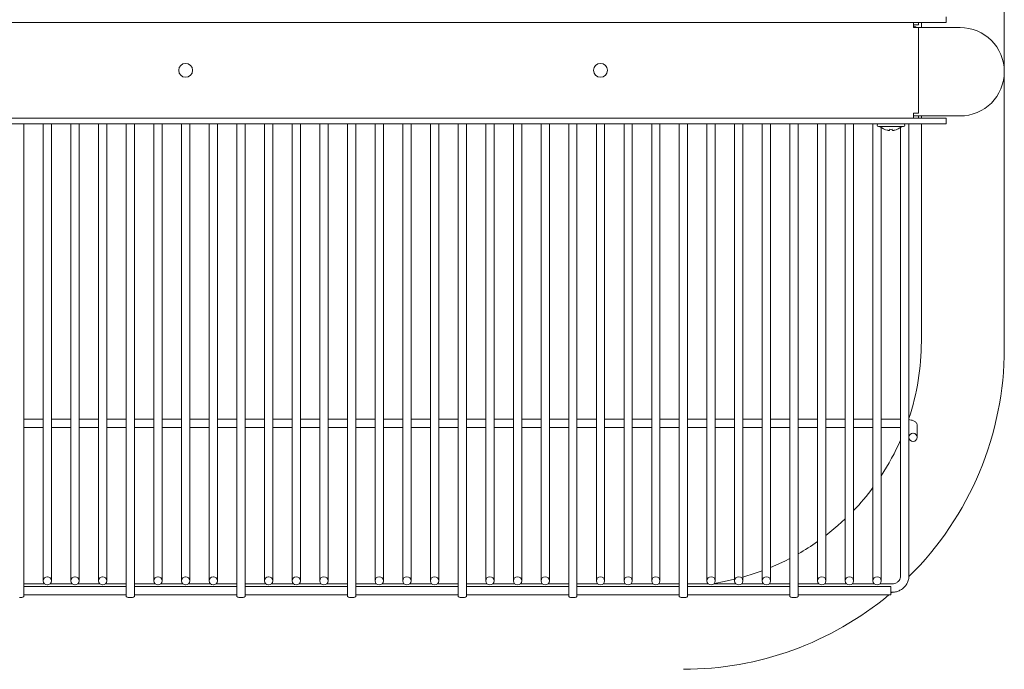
# Model space of a CAD drawing. Header units: millimetres. Extents: x 0 to 553, y -4 to 396.
# Tile 3 of 32: x 82 to 117, y 36 to 60. Entities that reach past the tile are written whole.
import ezdxf

# ---------------------------------------------------------------- set-up
doc = ezdxf.new("R2010")
doc.units = ezdxf.units.MM

msp = doc.modelspace()

# ---------------------------------------------------------------- linework, layer by layer
at = {"color": 7, "linetype": 'Continuous', "lineweight": 15}
for p, q in [((117.1165, 57.963), (117.1165, 67.963)), ((115.0165, 59.943), (115.0165, 59.743)), ((62.0165, 59.743), (113.0165, 59.743)), ((115.0165, 59.743), (113.0165, 59.743)), ((113.8365, 59.563), (113.8365, 59.743)), ((113.8365, 59.663), (114.0165, 59.663)), ((114.0165, 59.563), (113.8365, 59.563)), ((114.0165, 59.663), (114.0165, 59.743)), ((115.5165, 59.563), (114.0165, 59.563)), ((114.0165, 59.563), (114.0165, 56.463)), ((114.1165, 59.563), (114.1165, 59.743)), ((117.1165, 47.963), (117.1165, 57.963)), ((113.0165, 56.283), (62.0165, 56.283)), ((113.0165, 56.283), (115.0165, 56.283)), ((114.0165, 56.463), (113.8365, 56.463)), ((113.8365, 56.463), (113.8365, 56.283)), ((113.8365, 56.363), (114.0165, 56.363)), ((114.0165, 56.363), (115.5165, 56.363)), ((114.0165, 56.363), (114.0165, 56.283)), ((114.1165, 56.283), (114.1165, 56.363)), ((115.0165, 56.283), (115.0165, 56.083)), ((113.0165, 56.083), (62.0165, 56.083)), ((81.6665, 56.083), (81.6665, 38.9899)), ((82.3665, 40.4056), (82.3665, 56.083)), ((82.6665, 56.083), (82.6665, 40.4056)), ((83.3665, 40.4056), (83.3665, 56.083)), ((83.6665, 56.083), (83.6665, 40.4056)), ((84.3665, 40.4056), (84.3665, 56.083)), ((84.6665, 56.083), (84.6665, 40.4056)), ((85.3665, 38.9899), (85.3665, 56.083)), ((85.6665, 56.083), (85.6665, 38.9899)), ((86.3665, 40.4056), (86.3665, 56.083)), ((86.6665, 56.083), (86.6665, 40.4056)), ((87.3665, 40.4056), (87.3665, 56.083)), ((87.6665, 56.083), (87.6665, 40.4056)), ((88.3665, 40.4056), (88.3665, 56.083)), ((88.6665, 56.083), (88.6665, 40.4056)), ((89.3665, 38.9899), (89.3665, 56.083)), ((89.6665, 56.083), (89.6665, 38.9899)), ((90.3665, 40.4056), (90.3665, 56.083)), ((90.6665, 56.083), (90.6665, 40.4056)), ((91.3665, 40.4056), (91.3665, 56.083)), ((91.6665, 56.083), (91.6665, 40.4056)), ((92.3665, 40.4056), (92.3665, 56.083)), ((92.6665, 56.083), (92.6665, 40.4056)), ((93.3665, 38.9899), (93.3665, 56.083)), ((93.6665, 56.083), (93.6665, 38.9899)), ((94.3665, 40.4056), (94.3665, 56.083)), ((94.6665, 56.083), (94.6665, 40.4056)), ((95.3665, 40.4056), (95.3665, 56.083)), ((95.6665, 56.083), (95.6665, 40.4056)), ((96.3665, 40.4056), (96.3665, 56.083)), ((96.6665, 56.083), (96.6665, 40.4056)), ((97.3665, 38.9899), (97.3665, 56.083)), ((97.6665, 56.083), (97.6665, 38.9899)), ((98.3665, 40.4056), (98.3665, 56.083)), ((98.6665, 56.083), (98.6665, 40.4056)), ((99.3665, 40.4056), (99.3665, 56.083)), ((99.6665, 56.083), (99.6665, 40.4056)), ((100.3665, 40.4056), (100.3665, 56.083)), ((100.6665, 56.083), (100.6665, 40.4056)), ((101.3665, 38.9899), (101.3665, 56.083)), ((101.6665, 56.083), (101.6665, 38.9899)), ((102.3665, 40.4056), (102.3665, 56.083)), ((102.6665, 56.083), (102.6665, 40.4056)), ((103.3665, 40.4056), (103.3665, 56.083)), ((103.6665, 56.083), (103.6665, 40.4056)), ((104.3665, 40.4056), (104.3665, 56.083)), ((104.6665, 56.083), (104.6665, 40.4056)), ((105.3665, 38.9899), (105.3665, 56.083)), ((105.6665, 56.083), (105.6665, 38.9899)), ((106.3665, 40.4056), (106.3665, 56.083)), ((106.6665, 56.083), (106.6665, 40.4056)), ((107.3665, 40.4056), (107.3665, 56.083)), ((107.6665, 56.083), (107.6665, 40.4056)), ((108.3665, 40.4056), (108.3665, 56.083)), ((108.6665, 56.083), (108.6665, 40.4056)), ((109.3665, 38.9899), (109.3665, 56.083)), ((109.6665, 56.083), (109.6665, 38.9899)), ((110.3665, 40.4056), (110.3665, 56.083)), ((110.6665, 56.083), (110.6665, 40.4056)), ((111.3665, 40.4056), (111.3665, 56.083)), ((111.6665, 56.083), (111.6665, 40.4056)), ((112.3665, 40.4056), (112.3665, 56.083)), ((113.4665, 55.983), (112.5665, 55.983)), ((112.6301, 55.973), (112.6282, 55.973)), ((112.6665, 55.9454), (112.6665, 40.4056)), ((115.0165, 56.083), (113.0165, 56.083)), ((113.3665, 39.7394), (113.3665, 55.9454)), ((113.4048, 55.973), (113.4029, 55.973)), ((113.6665, 56.083), (113.6665, 44.7693)), ((114.1165, 48.213), (114.1165, 56.083)), ((82.3665, 45.4052), (81.6665, 45.4052)), ((83.3665, 45.4052), (82.6665, 45.4052)), ((84.3665, 45.4052), (83.6665, 45.4052)), ((85.3665, 45.4052), (84.6665, 45.4052)), ((86.3665, 45.4052), (85.6665, 45.4052)), ((87.3665, 45.4052), (86.6665, 45.4052)), ((88.3665, 45.4052), (87.6665, 45.4052)), ((89.3665, 45.4052), (88.6665, 45.4052)), ((90.3665, 45.4052), (89.6665, 45.4052)), ((91.3665, 45.4052), (90.6665, 45.4052)), ((92.3665, 45.4052), (91.6665, 45.4052)), ((93.3665, 45.4052), (92.6665, 45.4052)), ((94.3665, 45.4052), (93.6665, 45.4052)), ((95.3665, 45.4052), (94.6665, 45.4052)), ((96.3665, 45.4052), (95.6665, 45.4052)), ((97.3665, 45.4052), (96.6665, 45.4052)), ((98.3665, 45.4052), (97.6665, 45.4052)), ((99.3665, 45.4052), (98.6665, 45.4052)), ((100.3665, 45.4052), (99.6665, 45.4052)), ((101.3665, 45.4052), (100.6665, 45.4052)), ((102.3665, 45.4052), (101.6665, 45.4052)), ((103.3665, 45.4052), (102.6665, 45.4052)), ((104.3665, 45.4052), (103.6665, 45.4052)), ((105.3665, 45.4052), (104.6665, 45.4052)), ((106.3665, 45.4052), (105.6665, 45.4052)), ((107.3665, 45.4052), (106.6665, 45.4052)), ((108.3665, 45.4052), (107.6665, 45.4052)), ((109.3665, 45.4052), (108.6665, 45.4052)), ((110.3665, 45.4052), (109.6665, 45.4052)), ((111.3665, 45.4052), (110.6665, 45.4052)), ((112.3665, 45.4052), (111.6665, 45.4052)), ((113.3665, 45.4052), (112.6665, 45.4052)), ((81.6665, 45.1044), (82.3665, 45.1044)), ((82.6665, 45.1044), (83.3665, 45.1044)), ((83.6665, 45.1044), (84.3665, 45.1044)), ((84.6665, 45.1044), (85.3665, 45.1044)), ((85.6665, 45.1044), (86.3665, 45.1044)), ((86.6665, 45.1044), (87.3665, 45.1044)), ((87.6665, 45.1044), (88.3665, 45.1044)), ((88.6665, 45.1044), (89.3665, 45.1044)), ((89.6665, 45.1044), (90.3665, 45.1044)), ((90.6665, 45.1044), (91.3665, 45.1044)), ((91.6665, 45.1044), (92.3665, 45.1044)), ((92.6665, 45.1044), (93.3665, 45.1044)), ((93.6665, 45.1044), (94.3665, 45.1044)), ((94.6665, 45.1044), (95.3665, 45.1044)), ((95.6665, 45.1044), (96.3665, 45.1044)), ((96.6665, 45.1044), (97.3665, 45.1044)), ((97.6665, 45.1044), (98.3665, 45.1044)), ((98.6665, 45.1044), (99.3665, 45.1044)), ((99.6665, 45.1044), (100.3665, 45.1044)), ((100.6665, 45.1044), (101.3665, 45.1044)), ((101.6665, 45.1044), (102.3665, 45.1044)), ((102.6665, 45.1044), (103.3665, 45.1044)), ((103.6665, 45.1044), (104.3665, 45.1044)), ((104.6665, 45.1044), (105.3665, 45.1044)), ((105.6665, 45.1044), (106.3665, 45.1044)), ((106.6665, 45.1044), (107.3665, 45.1044)), ((107.6665, 45.1044), (108.3665, 45.1044)), ((108.6665, 45.1044), (109.3665, 45.1044)), ((109.6665, 45.1044), (110.3665, 45.1044)), ((110.6665, 45.1044), (111.3665, 45.1044)), ((111.6665, 45.1044), (112.3665, 45.1044)), ((112.6665, 45.1044), (113.3665, 45.1044)), ((113.8145, 44.8926), (113.8185, 44.8926)), ((113.9665, 45.1702), (113.9665, 44.7481)), ((113.6665, 44.7481), (113.6665, 44.7693)), ((113.6665, 44.7481), (113.6665, 44.7442)), ((113.6665, 44.7442), (113.6665, 39.7394)), ((113.8145, 44.5997), (113.8185, 44.5997)), ((113.9665, 44.7481), (113.9665, 44.7442)), ((82.3665, 39.9309), (82.3665, 40.4056)), ((82.6665, 40.4056), (82.6665, 39.9309)), ((83.3665, 39.9309), (83.3665, 40.4056)), ((83.6665, 40.4056), (83.6665, 39.9309)), ((84.3665, 39.9309), (84.3665, 40.4056)), ((84.6665, 40.4056), (84.6665, 39.9309)), ((86.3665, 39.9309), (86.3665, 40.4056)), ((86.6665, 40.4056), (86.6665, 39.9309)), ((87.3665, 39.9309), (87.3665, 40.4056)), ((87.6665, 40.4056), (87.6665, 39.9309)), ((88.3665, 39.9309), (88.3665, 40.4056)), ((88.6665, 40.4056), (88.6665, 39.9309)), ((90.3665, 39.9309), (90.3665, 40.4056)), ((90.6665, 40.4056), (90.6665, 39.9309)), ((91.3665, 39.9309), (91.3665, 40.4056)), ((91.6665, 40.4056), (91.6665, 39.9309)), ((92.3665, 39.9309), (92.3665, 40.4056)), ((92.6665, 40.4056), (92.6665, 39.9309)), ((94.3665, 39.9309), (94.3665, 40.4056)), ((94.6665, 40.4056), (94.6665, 39.9309)), ((95.3665, 39.9309), (95.3665, 40.4056)), ((95.6665, 40.4056), (95.6665, 39.9309)), ((96.3665, 39.9309), (96.3665, 40.4056)), ((96.6665, 40.4056), (96.6665, 39.9309)), ((98.3665, 39.9309), (98.3665, 40.4056)), ((98.6665, 40.4056), (98.6665, 39.9309)), ((99.3665, 39.9309), (99.3665, 40.4056)), ((99.6665, 40.4056), (99.6665, 39.9309)), ((100.3665, 39.9309), (100.3665, 40.4056)), ((100.6665, 40.4056), (100.6665, 39.9309)), ((102.3665, 39.9309), (102.3665, 40.4056)), ((102.6665, 40.4056), (102.6665, 39.9309)), ((103.3665, 39.9309), (103.3665, 40.4056)), ((103.6665, 40.4056), (103.6665, 39.9309)), ((104.3665, 39.9309), (104.3665, 40.4056)), ((104.6665, 40.4056), (104.6665, 39.9309)), ((106.3665, 39.9309), (106.3665, 40.4056)), ((106.6665, 40.4056), (106.6665, 39.9309)), ((107.3665, 39.9309), (107.3665, 40.4056)), ((107.6665, 40.4056), (107.6665, 39.9309)), ((108.3665, 39.9309), (108.3665, 40.4056)), ((108.6665, 40.4056), (108.6665, 39.9309)), ((110.3665, 39.9309), (110.3665, 40.4056)), ((110.6665, 40.4056), (110.6665, 39.9309)), ((111.3665, 39.9309), (111.3665, 40.4056)), ((111.6665, 40.4056), (111.6665, 39.9309)), ((112.3665, 39.9309), (112.3665, 40.4056)), ((112.6665, 40.4056), (112.6665, 39.9309)), ((82.3665, 39.5629), (82.3665, 39.9309)), ((82.6665, 39.9309), (82.6665, 39.5629)), ((83.3665, 39.5629), (83.3665, 39.9309)), ((83.6665, 39.9309), (83.6665, 39.5629)), ((84.3665, 39.5629), (84.3665, 39.9309)), ((84.6665, 39.9309), (84.6665, 39.5629)), ((86.3665, 39.5629), (86.3665, 39.9309)), ((86.6665, 39.9309), (86.6665, 39.5629)), ((87.3665, 39.5629), (87.3665, 39.9309)), ((87.6665, 39.9309), (87.6665, 39.5629)), ((88.3665, 39.5629), (88.3665, 39.9309)), ((88.6665, 39.9309), (88.6665, 39.5629)), ((90.3665, 39.5629), (90.3665, 39.9309)), ((90.6665, 39.9309), (90.6665, 39.5629)), ((91.3665, 39.5629), (91.3665, 39.9309)), ((91.6665, 39.9309), (91.6665, 39.5629)), ((92.3665, 39.5629), (92.3665, 39.9309)), ((92.6665, 39.9309), (92.6665, 39.5629)), ((94.3665, 39.5629), (94.3665, 39.9309)), ((94.6665, 39.9309), (94.6665, 39.5629)), ((95.3665, 39.5629), (95.3665, 39.9309)), ((95.6665, 39.9309), (95.6665, 39.5629)), ((96.3665, 39.5629), (96.3665, 39.9309)), ((96.6665, 39.9309), (96.6665, 39.5629)), ((98.3665, 39.5629), (98.3665, 39.9309)), ((98.6665, 39.9309), (98.6665, 39.5629)), ((99.3665, 39.5629), (99.3665, 39.9309)), ((99.6665, 39.9309), (99.6665, 39.5629)), ((100.3665, 39.5629), (100.3665, 39.9309)), ((100.6665, 39.9309), (100.6665, 39.5629)), ((102.3665, 39.5629), (102.3665, 39.9309)), ((102.6665, 39.9309), (102.6665, 39.5629)), ((103.3665, 39.5629), (103.3665, 39.9309)), ((103.6665, 39.9309), (103.6665, 39.5629)), ((104.3665, 39.5629), (104.3665, 39.9309)), ((104.6665, 39.9309), (104.6665, 39.5629)), ((106.3665, 39.5629), (106.3665, 39.9309)), ((106.6665, 39.9309), (106.6665, 39.5629)), ((107.3665, 39.5629), (107.3665, 39.9309)), ((107.6665, 39.9309), (107.6665, 39.5629)), ((108.3665, 39.5629), (108.3665, 39.9309)), ((108.6665, 39.9309), (108.6665, 39.5629)), ((110.3665, 39.5629), (110.3665, 39.9309)), ((110.6665, 39.9309), (110.6665, 39.5629)), ((111.3665, 39.5629), (111.3665, 39.9309)), ((111.6665, 39.9309), (111.6665, 39.5629)), ((112.3665, 39.5629), (112.3665, 39.9309)), ((112.6665, 39.9309), (112.6665, 39.5629)), ((82.3665, 39.559), (82.3665, 39.5629)), ((82.5145, 39.7074), (82.5185, 39.7074)), ((82.6665, 39.559), (82.6665, 39.5629)), ((83.3665, 39.559), (83.3665, 39.5629)), ((83.5145, 39.7074), (83.5185, 39.7074)), ((83.6665, 39.559), (83.6665, 39.5629)), ((84.3665, 39.559), (84.3665, 39.5629)), ((84.5145, 39.7074), (84.5185, 39.7074)), ((84.6665, 39.559), (84.6665, 39.5629)), ((86.3665, 39.559), (86.3665, 39.5629)), ((86.5145, 39.7074), (86.5185, 39.7074)), ((86.6665, 39.559), (86.6665, 39.5629)), ((87.3665, 39.559), (87.3665, 39.5629)), ((87.5145, 39.7074), (87.5185, 39.7074)), ((87.6665, 39.559), (87.6665, 39.5629)), ((88.3665, 39.559), (88.3665, 39.5629)), ((88.5145, 39.7074), (88.5185, 39.7074)), ((88.6665, 39.559), (88.6665, 39.5629)), ((90.3665, 39.559), (90.3665, 39.5629)), ((90.5145, 39.7074), (90.5185, 39.7074)), ((90.6665, 39.559), (90.6665, 39.5629)), ((91.3665, 39.559), (91.3665, 39.5629)), ((91.5145, 39.7074), (91.5185, 39.7074)), ((91.6665, 39.559), (91.6665, 39.5629)), ((92.3665, 39.559), (92.3665, 39.5629)), ((92.5145, 39.7074), (92.5185, 39.7074)), ((92.6665, 39.559), (92.6665, 39.5629)), ((94.3665, 39.559), (94.3665, 39.5629)), ((94.5145, 39.7074), (94.5185, 39.7074)), ((94.6665, 39.559), (94.6665, 39.5629)), ((95.3665, 39.559), (95.3665, 39.5629)), ((95.5145, 39.7074), (95.5185, 39.7074)), ((95.6665, 39.559), (95.6665, 39.5629)), ((96.3665, 39.559), (96.3665, 39.5629)), ((96.5145, 39.7074), (96.5185, 39.7074)), ((96.6665, 39.559), (96.6665, 39.5629)), ((98.3665, 39.559), (98.3665, 39.5629)), ((98.5145, 39.7074), (98.5185, 39.7074)), ((98.6665, 39.559), (98.6665, 39.5629)), ((99.3665, 39.559), (99.3665, 39.5629)), ((99.5145, 39.7074), (99.5185, 39.7074)), ((99.6665, 39.559), (99.6665, 39.5629)), ((100.3665, 39.559), (100.3665, 39.5629)), ((100.5145, 39.7074), (100.5185, 39.7074)), ((100.6665, 39.559), (100.6665, 39.5629)), ((102.3665, 39.559), (102.3665, 39.5629)), ((102.5145, 39.7074), (102.5185, 39.7074)), ((102.6665, 39.559), (102.6665, 39.5629)), ((103.3665, 39.559), (103.3665, 39.5629)), ((103.5145, 39.7074), (103.5185, 39.7074)), ((103.6665, 39.559), (103.6665, 39.5629)), ((104.3665, 39.559), (104.3665, 39.5629)), ((104.5145, 39.7074), (104.5185, 39.7074)), ((104.6665, 39.559), (104.6665, 39.5629)), ((106.3665, 39.559), (106.3665, 39.5629)), ((106.5145, 39.7074), (106.5185, 39.7074)), ((106.6665, 39.559), (106.6665, 39.5629)), ((107.3665, 39.559), (107.3665, 39.5629)), ((107.5145, 39.7074), (107.5185, 39.7074)), ((107.6665, 39.559), (107.6665, 39.5629)), ((108.3665, 39.559), (108.3665, 39.5629)), ((108.5145, 39.7074), (108.5185, 39.7074)), ((108.6665, 39.559), (108.6665, 39.5629)), ((110.3665, 39.559), (110.3665, 39.5629)), ((110.5145, 39.7074), (110.5185, 39.7074)), ((110.6665, 39.559), (110.6665, 39.5629)), ((111.3665, 39.559), (111.3665, 39.5629)), ((111.5145, 39.7074), (111.5185, 39.7074)), ((111.6665, 39.559), (111.6665, 39.5629)), ((112.3665, 39.559), (112.3665, 39.5629)), ((112.5145, 39.7074), (112.5185, 39.7074)), ((112.6665, 39.559), (112.6665, 39.5629)), ((113.3665, 39.7403), (113.3632, 39.6973)), ((113.3632, 39.6962), (113.3665, 39.7394)), ((82.4163, 39.4509), (81.6665, 39.4509)), ((85.3665, 39.3521), (81.6665, 39.3521)), ((82.5145, 39.4145), (82.5185, 39.4145)), ((83.4163, 39.4509), (82.6167, 39.4509)), ((83.5145, 39.4145), (83.5185, 39.4145)), ((84.4163, 39.4509), (83.6167, 39.4509)), ((84.5145, 39.4145), (84.5185, 39.4145)), ((85.3665, 39.4509), (84.6167, 39.4509)), ((86.4163, 39.4509), (85.6665, 39.4509)), ((89.3665, 39.3521), (85.6665, 39.3521)), ((86.5145, 39.4145), (86.5185, 39.4145)), ((87.4163, 39.4509), (86.6167, 39.4509)), ((87.5145, 39.4145), (87.5185, 39.4145)), ((88.4163, 39.4509), (87.6167, 39.4509)), ((88.5145, 39.4145), (88.5185, 39.4145)), ((89.3665, 39.4509), (88.6167, 39.4509)), ((90.4163, 39.4509), (89.6665, 39.4509)), ((93.3665, 39.3521), (89.6665, 39.3521)), ((90.5145, 39.4145), (90.5185, 39.4145)), ((91.4163, 39.4509), (90.6167, 39.4509)), ((91.5145, 39.4145), (91.5185, 39.4145)), ((92.4163, 39.4509), (91.6167, 39.4509)), ((92.5145, 39.4145), (92.5185, 39.4145)), ((93.3665, 39.4509), (92.6167, 39.4509)), ((94.4163, 39.4509), (93.6665, 39.4509)), ((97.3665, 39.3521), (93.6665, 39.3521)), ((94.5145, 39.4145), (94.5185, 39.4145)), ((95.4163, 39.4509), (94.6167, 39.4509)), ((95.5145, 39.4145), (95.5185, 39.4145)), ((96.4163, 39.4509), (95.6167, 39.4509)), ((96.5145, 39.4145), (96.5185, 39.4145)), ((97.3665, 39.4509), (96.6167, 39.4509)), ((98.4163, 39.4509), (97.6665, 39.4509)), ((101.3665, 39.3521), (97.6665, 39.3521)), ((98.5145, 39.4145), (98.5185, 39.4145)), ((99.4163, 39.4509), (98.6167, 39.4509)), ((99.5145, 39.4145), (99.5185, 39.4145)), ((100.4163, 39.4509), (99.6167, 39.4509)), ((100.5145, 39.4145), (100.5185, 39.4145)), ((101.3665, 39.4509), (100.6167, 39.4509)), ((102.4163, 39.4509), (101.6665, 39.4509)), ((105.3665, 39.3521), (101.6665, 39.3521)), ((102.5145, 39.4145), (102.5185, 39.4145)), ((103.4163, 39.4509), (102.6167, 39.4509)), ((103.5145, 39.4145), (103.5185, 39.4145)), ((104.4163, 39.4509), (103.6167, 39.4509)), ((104.5145, 39.4145), (104.5185, 39.4145)), ((105.3665, 39.4509), (104.6167, 39.4509)), ((106.4163, 39.4509), (105.6665, 39.4509)), ((109.3665, 39.3521), (105.6665, 39.3521)), ((106.5145, 39.4145), (106.5185, 39.4145)), ((107.4163, 39.4509), (106.6167, 39.4509)), ((107.5145, 39.4145), (107.5185, 39.4145)), ((108.4163, 39.4509), (107.6167, 39.4509)), ((108.5145, 39.4145), (108.5185, 39.4145)), ((109.3665, 39.4509), (108.6167, 39.4509)), ((110.4163, 39.4509), (109.6665, 39.4509)), ((113.0165, 39.3521), (109.6665, 39.3521)), ((110.5145, 39.4145), (110.5185, 39.4145)), ((111.4163, 39.4509), (110.6167, 39.4509)), ((111.5145, 39.4145), (111.5185, 39.4145)), ((112.4163, 39.4509), (111.6167, 39.4509)), ((112.5145, 39.4145), (112.5185, 39.4145)), ((113.0665, 39.4509), (112.6167, 39.4509)), ((113.0165, 39.3521), (113.0165, 39.3486)), ((113.0165, 39.3478), (113.0165, 39.3486)), ((113.0165, 39.3478), (113.0165, 39.1712)), ((113.0165, 39.1712), (113.0165, 39.1673)), ((113.0165, 39.1673), (113.0165, 39.0514)), ((81.5145, 38.9579), (81.5185, 38.9579)), ((81.6665, 39.0514), (85.3665, 39.0514)), ((85.5145, 38.9579), (85.5185, 38.9579)), ((85.6665, 39.0514), (89.3665, 39.0514)), ((89.5145, 38.9579), (89.5185, 38.9579)), ((89.6665, 39.0514), (93.3665, 39.0514)), ((93.5145, 38.9579), (93.5185, 38.9579)), ((93.6665, 39.0514), (97.3665, 39.0514)), ((97.5145, 38.9579), (97.5185, 38.9579)), ((97.6665, 39.0514), (101.3665, 39.0514)), ((101.5145, 38.9579), (101.5185, 38.9579)), ((101.6665, 39.0514), (105.3665, 39.0514)), ((105.5145, 38.9579), (105.5185, 38.9579)), ((105.6665, 39.0514), (109.3665, 39.0514)), ((109.5145, 38.9579), (109.5185, 38.9579)), ((109.6665, 39.0514), (113.0165, 39.0514)), ((113.0165, 39.1137), (113.0639, 39.1541)), ((113.0165, 39.1502), (113.0665, 39.1502))]:
    msp.add_line(p, q, dxfattribs=at)
at = {"color": 7, "linetype": 'Continuous', "lineweight": 15, "flags": 128}
for points in [[(110.6665, 41.2014), (111.1017, 41.5592), (111.3665, 41.8011)], [(108.6665, 40.0422), (109.1807, 40.2757), (109.3665, 40.37)], [(107.6665, 39.6946), (108.1112, 39.8327), (108.3665, 39.9237)], [(106.6345, 39.4694), (106.993, 39.533), (107.3665, 39.6157)]]:
    msp.add_lwpolyline(points, dxfattribs=at)
at = {"color": 7, "linetype": 'Continuous', "lineweight": 15}
for centre in [(87.5165, 58.013), (102.5165, 58.013)]:
    msp.add_circle(centre, 0.25, dxfattribs=at)
for centre, radius, start, end in [((113.8191, 59.4615), 0.1492, 42.88112, 83.29602), ((115.5165, 57.963), 1.6, 270, 90), ((112.5665, 56.033), 0.05, 90, 270), ((113.0165, 56.4413), 0.6083, 228.88791, 230.33315), ((113.0162, 56.4443), 0.6092, 230.67147, 258.22472), ((113.0168, 56.4443), 0.6092, 281.77528, 309.32853), ((113.0165, 56.4413), 0.6083, 309.66685, 311.11209), ((113.4665, 56.033), 0.05, 270, 90), ((113.0165, 56.4355), 0.5569, 265.46037, 274.53963), ((105.2665, 48.213), 8.85, 341.65026, 0), ((105.5165, 47.963), 11.6, 314.65973, 0), ((113.8127, 44.7463), 0.1463, 89.32074, 179.30508), ((113.8202, 44.7463), 0.1463, 0.69492, 90.67926), ((105.2665, 48.213), 8.85, 326.73663, 336.24186), ((113.8127, 44.746), 0.1463, 180.69492, 270.67926), ((113.8202, 44.746), 0.1463, 269.32074, 359.30508), ((105.2665, 48.213), 8.85, 316.31631, 323.34645), ((105.2665, 48.213), 8.85, 299.81328, 305.1887), ((82.5127, 39.5611), 0.1463, 89.32091, 179.30462), ((82.5127, 39.5608), 0.1463, 180.69597, 270.67909), ((82.5202, 39.5611), 0.1463, 0.69538, 90.67909), ((82.5202, 39.5608), 0.1463, 269.32091, 359.30403), ((83.5127, 39.5611), 0.1463, 89.32078, 179.30504), ((83.5127, 39.5608), 0.1463, 180.69556, 270.67921), ((83.5202, 39.5611), 0.1463, 0.69525, 90.67893), ((83.5202, 39.5608), 0.1463, 269.32108, 359.30415), ((84.5127, 39.5611), 0.1463, 89.32107, 179.30475), ((84.5127, 39.5608), 0.1463, 180.69585, 270.67892), ((84.5202, 39.5611), 0.1463, 0.69511, 90.67907), ((84.5202, 39.5608), 0.1463, 269.32093, 359.3043), ((86.5127, 39.5611), 0.1463, 89.32093, 179.30474), ((86.5127, 39.5608), 0.1463, 180.69585, 270.67907), ((86.5202, 39.5611), 0.1463, 0.69532, 90.67901), ((86.5202, 39.5608), 0.1463, 269.32099, 359.30409), ((87.5127, 39.5611), 0.1463, 89.32096, 179.30479), ((87.5127, 39.5608), 0.1463, 180.69581, 270.67904), ((87.5202, 39.5611), 0.1463, 0.69518, 90.67907), ((87.5202, 39.5608), 0.1463, 269.32093, 359.30422), ((88.5127, 39.5611), 0.1463, 89.32085, 179.30493), ((88.5127, 39.5608), 0.1463, 180.69566, 270.67915), ((88.5202, 39.5611), 0.1463, 0.69521, 90.67904), ((88.5202, 39.5608), 0.1463, 269.32096, 359.30419), ((90.5127, 39.5611), 0.1463, 89.32094, 179.30481), ((90.5127, 39.5608), 0.1463, 180.69579, 270.67906), ((90.5202, 39.5611), 0.1463, 0.69519, 90.67907), ((90.5202, 39.5608), 0.1463, 269.32094, 359.30422), ((91.5127, 39.5611), 0.1463, 89.32092, 179.30482), ((91.5127, 39.5608), 0.1463, 180.69577, 270.67907), ((91.5202, 39.5611), 0.1463, 0.69521, 90.67908), ((91.5202, 39.5608), 0.1463, 269.32093, 359.30419), ((92.5127, 39.5611), 0.1463, 89.32096, 179.30479), ((92.5127, 39.5608), 0.1463, 180.69581, 270.67904), ((92.5202, 39.5611), 0.1463, 0.69521, 90.67904), ((92.5202, 39.5608), 0.1463, 269.32096, 359.30419), ((94.5127, 39.5611), 0.1463, 89.32093, 179.30489), ((94.5127, 39.5608), 0.1463, 180.6957, 270.67907), ((94.5202, 39.5611), 0.1463, 0.69511, 90.67907), ((94.5202, 39.5608), 0.1463, 269.32093, 359.3043), ((95.5127, 39.5611), 0.1463, 89.32093, 179.30474), ((95.5127, 39.5608), 0.1463, 180.69585, 270.67907), ((95.5202, 39.5611), 0.1463, 0.69532, 90.67901), ((95.5202, 39.5608), 0.1463, 269.32099, 359.30409), ((96.5127, 39.5611), 0.1463, 89.32091, 179.30462), ((96.5127, 39.5608), 0.1463, 180.69597, 270.67909), ((96.5202, 39.5611), 0.1463, 0.69538, 90.67909), ((96.5202, 39.5608), 0.1463, 269.32091, 359.30403), ((98.5127, 39.5611), 0.1463, 89.32107, 179.30475), ((98.5127, 39.5608), 0.1463, 180.69585, 270.67892), ((98.5202, 39.5611), 0.1463, 0.69525, 90.67893), ((98.5202, 39.5608), 0.1463, 269.32108, 359.30415), ((99.5127, 39.5611), 0.1463, 89.32107, 179.30475), ((99.5127, 39.5608), 0.1463, 180.69585, 270.67892), ((99.5202, 39.5611), 0.1463, 0.69496, 90.67922), ((99.5202, 39.5608), 0.1463, 269.32079, 359.30444), ((100.5127, 39.5611), 0.1463, 89.32091, 179.30462), ((100.5127, 39.5608), 0.1463, 180.69597, 270.67909), ((100.5202, 39.5611), 0.1463, 0.69526, 90.67921), ((100.5202, 39.5608), 0.1463, 269.32079, 359.30415), ((102.5127, 39.5611), 0.1463, 89.32107, 179.30475), ((102.5127, 39.5608), 0.1463, 180.69585, 270.67892), ((102.5202, 39.5611), 0.1463, 0.69583, 90.67864), ((102.5202, 39.5608), 0.1463, 269.32137, 359.30357), ((103.5127, 39.5611), 0.1463, 89.32049, 179.30532), ((103.5127, 39.5608), 0.1463, 180.69527, 270.6795), ((103.5202, 39.5611), 0.1463, 0.69468, 90.67951), ((103.5202, 39.5608), 0.1463, 269.3205, 359.30473), ((104.5127, 39.5611), 0.1463, 89.32165, 179.30417), ((104.5127, 39.5608), 0.1463, 180.69643, 270.67835), ((104.5202, 39.5611), 0.1463, 0.69525, 90.67893), ((104.5202, 39.5608), 0.1463, 269.32107, 359.30415), ((106.5127, 39.5611), 0.1463, 89.32049, 179.30532), ((106.5127, 39.5608), 0.1463, 180.69527, 270.6795), ((106.5202, 39.5611), 0.1463, 0.69468, 90.67951), ((106.5202, 39.5608), 0.1463, 269.3205, 359.30473), ((107.5127, 39.5611), 0.1463, 89.32165, 179.30417), ((107.5127, 39.5608), 0.1463, 180.69643, 270.67835), ((107.5202, 39.5611), 0.1463, 0.69583, 90.67835), ((107.5202, 39.5608), 0.1463, 269.32165, 359.30357), ((108.5127, 39.5611), 0.1463, 89.32049, 179.30532), ((108.5127, 39.5608), 0.1463, 180.69527, 270.6795), ((108.5202, 39.5611), 0.1463, 0.69468, 90.67951), ((108.5202, 39.5608), 0.1463, 269.3205, 359.30473), ((110.5127, 39.5611), 0.1463, 89.32165, 179.30417), ((110.5127, 39.5608), 0.1463, 180.69643, 270.67835), ((110.5202, 39.5611), 0.1463, 0.69583, 90.67835), ((110.5202, 39.5608), 0.1463, 269.32165, 359.30357), ((111.5127, 39.5611), 0.1463, 89.32049, 179.30532), ((111.5127, 39.5608), 0.1463, 180.69527, 270.6795), ((111.5202, 39.5611), 0.1463, 0.69468, 90.67951), ((111.5202, 39.5608), 0.1463, 269.3205, 359.30473), ((112.5127, 39.5611), 0.1463, 89.32108, 179.30416), ((112.5127, 39.5608), 0.1463, 180.69643, 270.67892), ((112.5202, 39.5611), 0.1463, 0.69492, 90.67926), ((112.5202, 39.5608), 0.1463, 269.32074, 359.30449), ((81.5537, 39.1529), 0.1982, 259.74888, 304.67651), ((85.4792, 39.1529), 0.1982, 235.32361, 280.251), ((85.5537, 39.1529), 0.1982, 259.74907, 304.67627), ((89.4792, 39.1529), 0.1982, 235.32366, 280.25097), ((89.5537, 39.1529), 0.1982, 259.74906, 304.67631), ((93.4792, 39.1529), 0.1982, 235.32373, 280.25093), ((93.5537, 39.1529), 0.1982, 259.74893, 304.67647), ((97.4792, 39.1529), 0.1982, 235.32349, 280.25112), ((97.5537, 39.1529), 0.1982, 259.74912, 304.67628), ((101.4792, 39.1529), 0.1982, 235.32372, 280.25088), ((101.5537, 39.1529), 0.1982, 259.74912, 304.67628), ((105.4792, 39.1529), 0.1982, 235.32346, 280.25115), ((105.5165, 47.963), 11.6, 270, 309.80364), ((105.5537, 39.1529), 0.1982, 259.74942, 304.67574), ((109.4792, 39.1529), 0.1981, 235.32323, 280.25138), ((109.5537, 39.1529), 0.1981, 259.74862, 304.67677)]:
    msp.add_arc(centre, radius, start, end, dxfattribs=at)
for points, knots in [([(112.9724, 55.8804), (112.9711, 55.8706), (112.9692, 55.8568), (112.9685, 55.846), (112.9557, 55.8422), (112.9359, 55.8418), (112.9133, 55.844), (112.8979, 55.8468), (112.8918, 55.8479)], [0, 0, 0, 0, 0.3782105, 0.5329544, 0.6615771, 0.7902928, 0.9166337, 1, 1, 1, 1]), ([(113.1411, 55.8479), (113.1381, 55.8473), (113.1256, 55.8449), (113.1046, 55.8422), (113.0827, 55.8417), (113.068, 55.8443), (113.0608, 55.8541), (113.0607, 55.8689), (113.0606, 55.8804)], [0, 0, 0, 0, 0.0415126, 0.1701551, 0.2989052, 0.4252803, 0.5529938, 1, 1, 1, 1]), ([(113.9665, 45.1702), (113.9633, 45.1946), (113.9574, 45.2395), (113.9199, 45.2906), (113.8767, 45.3254), (113.8206, 45.3527), (113.7538, 45.3735), (113.6932, 45.3831), (113.6665, 45.3874)], [0, 0, 0, 0, 0.1574317, 0.2886499, 0.4237598, 0.5853072, 0.8170128, 1, 1, 1, 1]), ([(113.3628, 39.6983), (113.3556, 39.6685), (113.3408, 39.6081), (113.2814, 39.5314), (113.201, 39.476), (113.1247, 39.4531), (113.0794, 39.4514), (113.0665, 39.4509)], [0, 0, 0, 0, 0.2236368, 0.4540977, 0.6828395, 0.9097281, 1, 1, 1, 1]), ([(113.6125, 39.5045), (113.6236, 39.5281), (113.6529, 39.5906), (113.665, 39.6723), (113.6662, 39.7272), (113.6665, 39.7394)], [0, 0, 0, 0, 0.3208234, 0.8487606, 1, 1, 1, 1]), ([(113.0665, 39.1502), (113.0939, 39.1513), (113.1672, 39.1542), (113.2838, 39.1849), (113.4075, 39.2479), (113.5116, 39.3381), (113.5819, 39.426), (113.6054, 39.4865), (113.6125, 39.5045)], [0, 0, 0, 0, 0.11863303, 0.31770778, 0.51710661, 0.71639435, 0.91543108, 1, 1, 1, 1])]:
    msp.add_open_spline(points, degree=3, knots=knots, dxfattribs=at)

doc.saveas('drawing.dxf')
